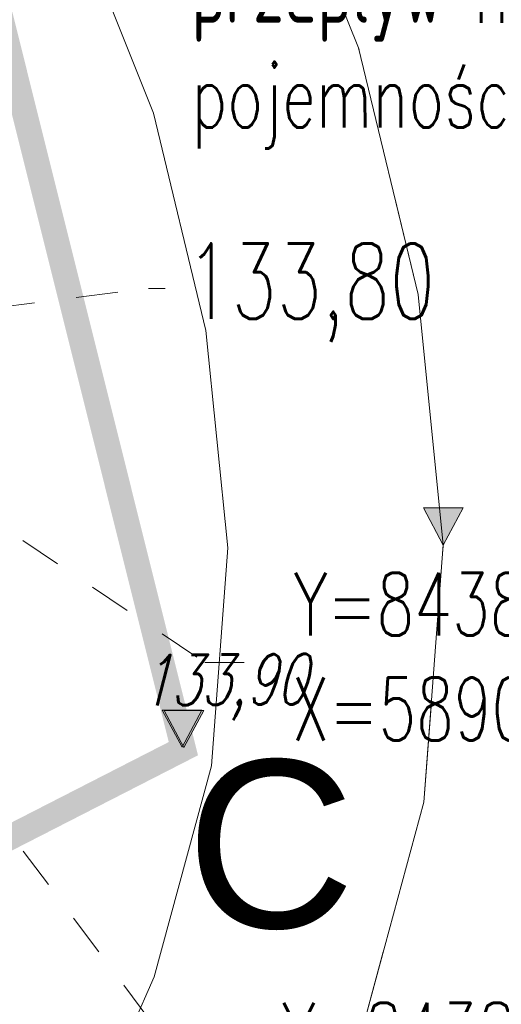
# Model space of a CAD drawing. Header units: metres. Extents: x 7472034 to 8440138, y 5890133 to 5961460.
# Tile 69 of 103: x 8439540.81 to 8439546.55, y 5890375.39 to 5890387.14. Entities that reach past the tile are written whole.
import ezdxf
from ezdxf import colors
from ezdxf.entities.mleader import LeaderData, LeaderLine
from ezdxf.math import Vec2, Vec3

# ---------------------------------------------------------------- set-up
doc = ezdxf.new("R2010")
doc.units = ezdxf.units.M
doc.header["$MEASUREMENT"] = 0
for name, pattern in [('$0$L218_500', [1, 0.5, -0.5]), ('ACAD_ISO03W100', [30, 12, -18]), ('BUW', [1.5, 1, -0.5]), ('CENTER', [2, 1.25, -0.25, 0.25, -0.25])]:
    doc.linetypes.add(name, pattern=pattern)
for name, color, linetype, lineweight in [('### Krawężnik', 6, 'CONTINUOUS', 5), ('### rzędne', 172, 'CONTINUOUS', 5), ('### rzędne brzegowe', 10, 'CONTINUOUS', 5), ('___DR.warstwice', 7, 'CONTINUOUS', 5), ('_IS.BLOK.KD.doziemne', 7, 'CONTINUOUS', 5), ('_IS.KD.opis.2', 7, 'CONTINUOUS', 18), ('_IS.TCH.V.opisik.1', 98, 'CONTINUOUS', 20), ('a_opisy', 7, 'CONTINUOUS', 18), ('ZAG-OBRYS070', 7, 'CONTINUOUS', 70)]:
    doc.layers.add(name, color=color, linetype=linetype, lineweight=lineweight)
doc.layers.add('2D - Ogólne', color=7, linetype='CONTINUOUS')
doc.styles.add('ARIAL', font='arial.ttf')
doc.styles.add('RS', font='Romans.shx', dxfattribs={"width": 0.7})
doc.styles.add('style2', font='romans.shx', dxfattribs={"width": 0.7, "oblique": 15})

# ---------------------------------------------------------------- blocks, each defined once
blk = doc.blocks.new('23123')
at = {"layer": 'a_opisy', "linetype": '$0$L218_500'}
blk.add_hatch(color=250, dxfattribs=at).paths.add_polyline_path([(8443019.233, 5888878.045), (8443018.761, 5888878.045), (8443018.289, 5888878.045), (8443018.761, 5888877.161)])
at = {"layer": 'a_opisy', "color": 250, "linetype": 'CENTER'}
for points in [[(8443018.289, 5888878.045), (8443018.761, 5888878.045)], [(8443019.233, 5888878.045), (8443018.761, 5888877.161), (8443018.289, 5888878.045)], [(8443018.289, 5888878.045), (8443018.761, 5888877.161), (8443019.233, 5888878.045)], [(8443019.233, 5888878.045), (8443018.761, 5888878.045)]]:
    blk.add_lwpolyline(points, dxfattribs=at)
blk = doc.blocks.new('A$C1D2679FE')
at = {"layer": '### Krawężnik', "color": 0, "linetype": 'Continuous', "lineweight": 5}
for p, q in [((265.628, 51.536), (264.528, 54.286)), ((266.338, 48.596), (265.628, 51.536)), ((266.638, 45.606), (266.338, 48.596)), ((266.408, 42.536), (266.638, 45.606)), ((265.608, 39.596), (266.408, 42.536))]:
    blk.add_line(p, q, dxfattribs=at)
at = {"layer": '2D - Ogólne', "lineweight": 5}
for p, q in [((263.183, 50.756), (262.152, 53.332)), ((263.808, 48.166), (263.183, 50.756)), ((264.068, 45.574), (263.808, 48.166)), ((263.873, 42.972), (264.068, 45.574)), ((263.188, 40.453), (263.873, 42.972)), ((262.134, 38.059), (263.188, 40.453))]:
    blk.add_line(p, q, dxfattribs=at)
blk = doc.blocks.new('A$C2C426404')
at = {"layer": '### rzędne', "color": 0, "linetype": '$0$L218_500', "lineweight": 25, "xscale": 0.5, "yscale": 0.5, "zscale": 0.5}
blk.add_blockref('23123', (-4221405.369, -2944426.005), dxfattribs=at)
at = {"layer": '### rzędne', "color": 0, "linetype": 'CENTER', "lineweight": 25, "insert": (103.512, 13.674), "char_height": 0.6, "attachment_point": 1, "rotation": 0.4319, "style": 'style2'}
blk.add_mtext('133,90', dxfattribs=at)
blk = doc.blocks.new('JPII.KD_aktualizacja rzędnych_20.12.2024')
at = {"layer": '_IS.KD.opis.2', "color": 0}
ml = blk.add_multileader_mtext('Standard', dxfattribs=at)
ml.set_content('Y=8438677,6945\\PX=5890679,1018', style='RS')
ml.set_leader_properties()
ml.build(insert=Vec2(0, 0))
ml.multileader.update_dxf_attribs({"text_left_attachment_type": 2, "text_right_attachment_type": 2, "dogleg_length": 2.433, "arrow_head_size": 0.25})
ctx = ml.context
ctx.base_point, ctx.char_height, ctx.arrow_head_size, ctx.landing_gap_size, ctx.plane_origin = Vec3(8438683.863, 5890675.278, 0), 0.75, 0.25, 0.3, Vec3(8438680.473, 5890673.809, 0)
ctx.left_attachment, ctx.right_attachment, ctx.text_align_type = 2, 2, 1
notes = []
notes.append((ctx, [(1, (1, 1, 0), (8438683.397, 5890675.278, 0), (1, 0), 0.467, [(0, [(8438677.695, 5890679.102, 0)], 0, [])])]))
ctx.mtext.insert, ctx.mtext.width, ctx.mtext.alignment, ctx.mtext.flow_direction = Vec3(8438687.538, 5890676.349, 0), 19.48609, 2, 5
ml = blk.add_multileader_mtext('Standard', dxfattribs=at)
ml.set_content('Y=8438689,8814\\PX=5890674,8289', style='RS')
ml.set_leader_properties()
ml.build(insert=Vec2(0, 0))
ml.multileader.update_dxf_attribs({"text_left_attachment_type": 2, "text_right_attachment_type": 2, "dogleg_length": 2.433, "arrow_head_size": 0.25})
ctx = ml.context
ctx.base_point, ctx.char_height, ctx.arrow_head_size, ctx.landing_gap_size, ctx.plane_origin = Vec3(8438683.71, 5890670.145, 0), 0.75, 0.25, 0.3, Vec3(8438680.63, 5890670.358, 0)
ctx.left_attachment, ctx.right_attachment, ctx.text_align_type = 2, 2, 1
notes.append((ctx, [(1, (1, 1, 0), (8438683.391, 5890670.145, 0), (1, 0), 0.319, [(0, [(8438679.881, 5890674.829, 0)], 0, [])])]))
ctx.mtext.insert, ctx.mtext.width, ctx.mtext.defined_height, ctx.mtext.alignment, ctx.mtext.flow_direction = Vec3(8438687.397, 5890671.216, 0), 15.79588, 4.845, 2, 5
at = {"layer": '_IS.TCH.V.opisik.1', "lineweight": 18}
ml = blk.add_multileader_mtext('Standard', dxfattribs=at)
ml.set_content('\\pxsm1,qj;{\\H0.83333x;SP-separator koalescencyjnu z osadnikiem przepływ nominalny 40dm3/s\\Ppojemnośc osadnika 4,0m3}', color=256, style='RS')
ml.set_leader_properties()
ml.build(insert=Vec2(0, 0))
ml.multileader.update_dxf_attribs({"has_text_frame": 1, "text_right_attachment_type": 6, "dogleg_length": 0.2, "arrow_head_size": 0.6})
ctx = ml.context
ctx.base_point, ctx.char_height, ctx.arrow_head_size, ctx.landing_gap_size, ctx.plane_origin, ctx.plane_x_axis, ctx.plane_y_axis = Vec3(8438682.987, 5890684.336), 0.9, 0.6, 0.25, Vec3(8438759.94, 5890673.915), Vec3(1, 0.000034), Vec3(-0.000034, 1)
ctx.right_attachment = 6
notes.append((ctx, [(0, (1, 1, 0), (8438682.787, 5890684.336), (1, 0.000034), 0.2, [(0, [(8438672.129, 5890684.172)], 0, [])])]))
ctx.mtext.insert, ctx.mtext.text_direction, ctx.mtext.rotation, ctx.mtext.width, ctx.mtext.line_spacing_factor, ctx.mtext.flow_direction = Vec3(8438683.237, 5890684.911), Vec3(1, 0.000034), 0.000034, 17.77968, 0.666667, 5
ml = blk.add_multileader_mtext('Standard', dxfattribs=at)
ml.set_content('\\A1;133,80', color=256, style='RS')
ml.set_leader_properties()
ml.build(insert=Vec2(0, 0))
ml.multileader.update_dxf_attribs({"text_right_attachment_type": 6, "dogleg_length": 0.2, "arrow_head_size": 0.2})
ctx = ml.context
ctx.base_point, ctx.char_height, ctx.arrow_head_size, ctx.landing_gap_size, ctx.plane_origin = Vec3(8438682.923, 5890679.741, 0), 0.9, 0.2, 0.25, Vec3(8438625.213, 5890660.667, 0)
ctx.right_attachment = 6
notes.append((ctx, [(0, (1, 1, 0), (8438682.723, 5890679.741, 0), (1, 0), 0.2, [(3, [(8438677.695, 5890679.102, 0)], 0, [])])]))
ctx.mtext.insert, ctx.mtext.width, ctx.mtext.line_spacing_factor, ctx.mtext.flow_direction = Vec3(8438683.173, 5890680.277, 0), 3.03313, 0.666667, 5
for ctx, leaders in notes:
    for number, flags, end, landing, length, lines in leaders:
        leader = LeaderData()
        leader.index, (leader.has_last_leader_line, leader.has_dogleg_vector, leader.attachment_direction) = number, flags
        leader.last_leader_point, leader.dogleg_vector, leader.dogleg_length = Vec3(end), Vec3(landing), length
        for number, points, colour, breaks in lines:
            line = LeaderLine()
            line.index, line.vertices, line.color, line.breaks = number, Vec3.list(points), colors.encode_raw_color(colour), breaks
            leader.lines.append(line)
        ctx.leaders.append(leader)

msp = doc.modelspace()

# ---------------------------------------------------------------- linework, layer by layer
at = {"layer": '### Krawężnik', "color": 251, "linetype": 'ACAD_ISO03W100', "ltscale": 0.1}
msp.add_lwpolyline([(8439506.521, 5890364.133), (8439512.941, 5890363.868), (8439519.361, 5890363.603), (8439524.551, 5890363.343), (8439525.361, 5890363.273), (8439527.651, 5890363.253), (8439530.631, 5890363.603), (8439534.561, 5890364.403), (8439537.371, 5890365.623), (8439539.851, 5890367.343), (8439541.931, 5890369.563), (8439543.611, 5890372.093), (8439544.831, 5890374.863), (8439545.631, 5890377.803), (8439545.861, 5890380.873), (8439545.561, 5890383.863), (8439544.851, 5890386.803), (8439543.751, 5890389.553), (8439542.611, 5890392.383), (8439541.766, 5890394.738), (8439540.921, 5890397.093), (8439539.978, 5890399.945)], dxfattribs=at)
at = {"layer": 'ZAG-OBRYS070', "color": 196, "linetype": 'BUW', "ltscale": 3, "const_width": 0.3, "flags": 128}
msp.add_lwpolyline([(8439542.761, 5890378.443), (8439518.201, 5890365.873), (8439498.319, 5890366.929), (8439486.184, 5890370.071), (8439475.08, 5890372.57), (8439442.184, 5890382.266), (8439442.184, 5890382.266), (8439442.184, 5890382.266), (8439482.631, 5890402.023), (8439495.032, 5890408.082), (8439507.432, 5890414.142), (8439507.432, 5890414.142), (8439525.871, 5890423.153), (8439532.321, 5890420.233), (8439542.761, 5890378.443)], close=True, dxfattribs=at)

# ---------------------------------------------------------------- block references
at = {"layer": '### Krawężnik', "color": 1, "linetype": 'Continuous', "ltscale": 0.2}
msp.add_blockref('A$C1D2679FE', (8439279.223, 5890335.267), dxfattribs=at)
at = {"layer": '### rzędne', "linetype": '$0$L218_500', "xscale": 0.5, "yscale": 0.5, "zscale": 0.5}
msp.add_blockref('23123', (4218033.388, 2945939.875), dxfattribs=at)
at = {"layer": '### rzędne brzegowe', "linetype": '$0$L218_500', "xscale": 0.5, "yscale": 0.5, "zscale": 0.5}
msp.add_blockref('23123', (4218036.481, 2945942.292), dxfattribs=at)
msp.add_blockref('23123', (4218036.481, 2945942.292), dxfattribs=at)
msp.add_blockref('23123', (4218036.481, 2945942.292), dxfattribs=at)
at = {"layer": '___DR.warstwice', "color": 0, "linetype": 'Continuous', "ltscale": 0.2}
msp.add_blockref('A$C2C426404', (8439438.734, 5890365.884), dxfattribs=at)
at = {"layer": '_IS.BLOK.KD.doziemne', "linetype": '$0$L218_500'}
msp.add_blockref('JPII.KD_aktualizacja rzędnych_20.12.2024', (859.621, -295.807), dxfattribs=at)

# ---------------------------------------------------------------- texts
at = {"layer": 'ZAG-OBRYS070', "color": 196, "linetype": 'BUW', "ltscale": 0.015, "style": 'ARIAL'}
msp.add_text('C', height=2, dxfattribs=at).set_placement((8439542.792, 5890376.306))

doc.saveas('drawing.dxf')
